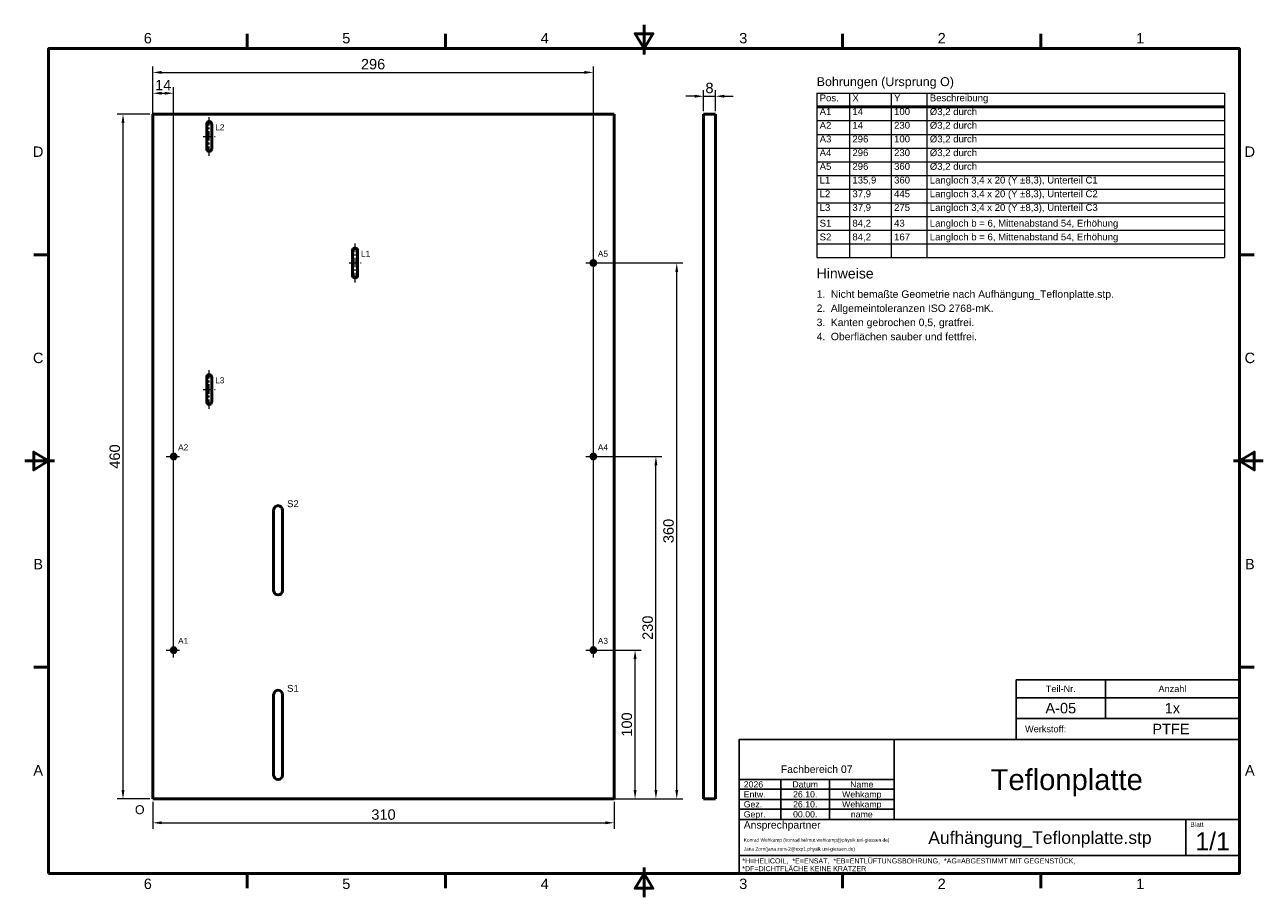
# Model space of a CAD drawing. Header units: metres. Extents: x 2 to 418, y 2 to 295.
import ezdxf
from ezdxf.enums import TextEntityAlignment as Align

# ---------------------------------------------------------------- set-up
doc = ezdxf.new("R2010")
doc.units = ezdxf.units.M
doc.linetypes.add('CENTER', pattern=[5.08, 3.175, -0.635, 0.635, -0.635])
doc.linetypes.add('DASHED', pattern=[1.524, 1.27, -0.254])
for name, color, linetype, lineweight in [('DUENN', 7, 'CONTINUOUS', 18), ('MASS', 7, 'CONTINUOUS', 18), ('MITTE', 7, 'CENTER', 18), ('RAHMEN', 7, 'CONTINUOUS', 50), ('SCHRIFTFELD', 7, 'Continuous', 25), ('SICHT', 7, 'CONTINUOUS', 50), ('TEXT', 7, 'CONTINUOUS', 25), ('VERDECKT', 7, 'DASHED', 25)]:
    doc.layers.add(name, color=color, linetype=linetype, lineweight=lineweight)
doc.styles.add('ISO', font='arial.ttf')
doc.styles.get("Standard").update_dxf_attribs({"font": 'arial.ttf'})
doc.dimstyles.new('ISO_HZ', dxfattribs={"dimtxt": 3.5, "dimasz": 3, "dimexe": 2, "dimexo": 1, "dimgap": 1, "dimtad": 1, "dimtxsty": 'Standard', "dimcen": 2.5, "dimclrd": 7, "dimclre": 7, "dimclrt": 7, "dimazin": 3, "dimtfac": 1, "dimtmove": 0, "dimatfit": 3, "dimlwd": 18, "dimlwe": 18})

msp = doc.modelspace()

# ---------------------------------------------------------------- linework, layer by layer
at = {"layer": 'DUENN'}
for p, q in [((268, 272), (405, 272)), ((268, 272), (268, 216.8)), ((279, 272), (279, 216.8)), ((293, 272), (293, 216.8)), ((305, 272), (305, 216.8)), ((405, 272), (405, 216.8)), ((268, 262.8), (405, 262.8)), ((268, 258.2), (405, 258.2)), ((268, 253.6), (405, 253.6)), ((268, 249), (405, 249)), ((268, 244.4), (405, 244.4)), ((268, 239.8), (405, 239.8)), ((268, 235.2), (405, 235.2)), ((268, 230.6), (405, 230.6)), ((268, 226), (405, 226)), ((268, 221.4), (405, 221.4)), ((268, 216.8), (405, 216.8))]:
    msp.add_line(p, q, dxfattribs=at)
at = {"layer": 'MITTE'}
for p, q in [((63.95, 251), (63.95, 264)), ((61.95, 257.5), (65.95, 257.5)), ((112.95, 208.5), (112.95, 221.5)), ((193, 212.5), (193, 217.5)), ((110.95, 215), (114.95, 215)), ((190.5, 215), (195.5, 215)), ((63.95, 166), (63.95, 179)), ((61.95, 172.5), (65.95, 172.5)), ((49.5, 150), (54.5, 150)), ((52, 147.5), (52, 152.5)), ((190.5, 150), (195.5, 150)), ((193, 147.5), (193, 152.5)), ((52, 82.5), (52, 87.5)), ((193, 82.5), (193, 87.5)), ((49.5, 85), (54.5, 85)), ((190.5, 85), (195.5, 85))]:
    msp.add_line(p, q, dxfattribs=at)
at = {"layer": 'RAHMEN'}
for p, q in [((76.6667, 287), (76.6667, 292)), ((143.3333, 287), (143.3333, 292)), ((210, 295), (210, 285)), ((210, 287), (210, 292)), ((276.6667, 287), (276.6667, 292)), ((343.3333, 287), (343.3333, 292)), ((10, 217.75), (5, 217.75)), ((410, 217.75), (415, 217.75)), ((2, 148.5), (12, 148.5)), ((10, 148.5), (5, 148.5)), ((418, 148.5), (408, 148.5)), ((410, 148.5), (415, 148.5)), ((10, 79.25), (5, 79.25)), ((410, 79.25), (415, 79.25)), ((76.6667, 10), (76.6667, 5)), ((143.3333, 10), (143.3333, 5)), ((210, 2), (210, 12)), ((210, 10), (210, 5)), ((276.6667, 10), (276.6667, 5)), ((343.3333, 10), (343.3333, 5))]:
    msp.add_line(p, q, dxfattribs=at)
for points in [[(210, 287), (213, 292), (207, 292)], [(10, 10), (410, 10), (410, 287), (10, 287)], [(10, 148.5), (5, 151.5), (5, 145.5)], [(410, 148.5), (415, 145.5), (415, 151.5)], [(210, 10), (207, 5), (213, 5)]]:
    msp.add_lwpolyline(points, close=True, dxfattribs=at)
at = {"layer": 'SCHRIFTFELD'}
for p, q in [((335, 75), (410, 75)), ((335, 75), (335, 55)), ((365, 75), (365, 62)), ((335, 69), (410, 69)), ((335, 62), (410, 62)), ((294, 55), (294, 28.1)), ((242, 41.5), (294, 41.5)), ((242, 38.3), (294, 38.3)), ((256, 41.5), (256, 28.1)), ((272.3, 41.5), (272.3, 28.1)), ((242, 34.8), (294, 34.8)), ((242, 31.6), (294, 31.6)), ((242, 28.1), (410, 28.1)), ((392, 28.1), (392, 16)), ((242, 16), (410, 16))]:
    msp.add_line(p, q, dxfattribs=at)
msp.add_lwpolyline([(242, 10), (410, 10), (410, 55), (242, 55)], close=True, dxfattribs=at)
at = {"layer": 'SICHT'}
msp.add_line((268, 267.4), (405, 267.4), dxfattribs=at)
for points in [[(45, 265), (45, 35)], [(200, 265), (45, 265)], [(63.1, 261.65), (63.1344, 261.8895), (63.2349, 262.1095), (63.3934, 262.2924), (63.5969, 262.4232), (63.829, 262.4913), (64.071, 262.4913), (64.3031, 262.4232), (64.5066, 262.2924), (64.6651, 262.1095), (64.7656, 261.8895), (64.8, 261.65)], [(200, 35), (200, 265)], [(230, 265), (230, 35)], [(230, 265), (234, 265)], [(234, 265), (234, 35)], [(63.1, 253.35), (63.1, 261.65)], [(64.8, 261.65), (64.8, 253.35)], [(64.8, 253.35), (64.7656, 253.1105), (64.6651, 252.8905), (64.5066, 252.7076), (64.3031, 252.5768), (64.071, 252.5087), (63.829, 252.5087), (63.5969, 252.5768), (63.3934, 252.7076), (63.2349, 252.8905), (63.1344, 253.1105), (63.1, 253.35)], [(112.1, 219.15), (112.1344, 219.3895), (112.2349, 219.6095), (112.3934, 219.7924), (112.5969, 219.9232), (112.829, 219.9913), (113.071, 219.9913), (113.3031, 219.9232), (113.5066, 219.7924), (113.6651, 219.6095), (113.7656, 219.3895), (113.8, 219.15)], [(112.1, 210.85), (112.1, 219.15)], [(113.8, 219.15), (113.8, 210.85)], [(192.2, 215), (192.2392, 215.2472), (192.3528, 215.4702), (192.5298, 215.6472), (192.7528, 215.7608), (193, 215.8), (193.2472, 215.7608), (193.4702, 215.6472), (193.6472, 215.4702), (193.7608, 215.2472), (193.8, 215), (193.7608, 214.7528), (193.6472, 214.5298), (193.4702, 214.3528), (193.2472, 214.2392), (193, 214.2), (192.7528, 214.2392), (192.5298, 214.3528), (192.3528, 214.5298), (192.2392, 214.7528), (192.2, 215)], [(113.8, 210.85), (113.7656, 210.6105), (113.6651, 210.3905), (113.5066, 210.2076), (113.3031, 210.0768), (113.071, 210.0087), (112.829, 210.0087), (112.5969, 210.0768), (112.3934, 210.2076), (112.2349, 210.3905), (112.1344, 210.6105), (112.1, 210.85)], [(63.1, 176.65), (63.1344, 176.8895), (63.2349, 177.1095), (63.3934, 177.2924), (63.5969, 177.4232), (63.829, 177.4913), (64.071, 177.4913), (64.3031, 177.4232), (64.5066, 177.2924), (64.6651, 177.1095), (64.7656, 176.8895), (64.8, 176.65)], [(63.1, 168.35), (63.1, 176.65)], [(64.8, 176.65), (64.8, 168.35)], [(64.8, 168.35), (64.7656, 168.1105), (64.6651, 167.8905), (64.5066, 167.7076), (64.3031, 167.5768), (64.071, 167.5087), (63.829, 167.5087), (63.5969, 167.5768), (63.3934, 167.7076), (63.2349, 167.8905), (63.1344, 168.1105), (63.1, 168.35)], [(51.2, 150), (51.2392, 150.2472), (51.3528, 150.4702), (51.5298, 150.6472), (51.7528, 150.7608), (52, 150.8), (52.2472, 150.7608), (52.4702, 150.6472), (52.6472, 150.4702), (52.7608, 150.2472), (52.8, 150), (52.7608, 149.7528), (52.6472, 149.5298), (52.4702, 149.3528), (52.2472, 149.2392), (52, 149.2), (51.7528, 149.2392), (51.5298, 149.3528), (51.3528, 149.5298), (51.2392, 149.7528), (51.2, 150)], [(192.2, 150), (192.2392, 150.2472), (192.3528, 150.4702), (192.5298, 150.6472), (192.7528, 150.7608), (193, 150.8), (193.2472, 150.7608), (193.4702, 150.6472), (193.6472, 150.4702), (193.7608, 150.2472), (193.8, 150), (193.7608, 149.7528), (193.6472, 149.5298), (193.4702, 149.3528), (193.2472, 149.2392), (193, 149.2), (192.7528, 149.2392), (192.5298, 149.3528), (192.3528, 149.5298), (192.2392, 149.7528), (192.2, 150)], [(51.2, 85), (51.2392, 85.2472), (51.3528, 85.4702), (51.5298, 85.6472), (51.7528, 85.7608), (52, 85.8), (52.2472, 85.7608), (52.4702, 85.6472), (52.6472, 85.4702), (52.7608, 85.2472), (52.8, 85), (52.7608, 84.7528), (52.6472, 84.5298), (52.4702, 84.3528), (52.2472, 84.2392), (52, 84.2), (51.7528, 84.2392), (51.5298, 84.3528), (51.3528, 84.5298), (51.2392, 84.7528), (51.2, 85)], [(192.2, 85), (192.2392, 85.2472), (192.3528, 85.4702), (192.5298, 85.6472), (192.7528, 85.7608), (193, 85.8), (193.2472, 85.7608), (193.4702, 85.6472), (193.6472, 85.4702), (193.7608, 85.2472), (193.8, 85), (193.7608, 84.7528), (193.6472, 84.5298), (193.4702, 84.3528), (193.2472, 84.2392), (193, 84.2), (192.7528, 84.2392), (192.5298, 84.3528), (192.3528, 84.5298), (192.2392, 84.7528), (192.2, 85)], [(45, 35), (200, 35)], [(230, 35), (234, 35)]]:
    msp.add_lwpolyline(points, dxfattribs=at)
for points in [[(88.6, 105), (88.6, 132, 1), (85.6, 132), (85.6, 105, 1)], [(88.6, 43), (88.6, 70, 1), (85.6, 70), (85.6, 43, 1)]]:
    msp.add_lwpolyline(points, format="xyb", close=True, dxfattribs=at)
at = {"layer": 'VERDECKT'}
for points in [[(45, 265), (45, 35)], [(200, 265), (45, 265)], [(64.8, 261.65), (64.7656, 261.8895), (64.6651, 262.1095), (64.5066, 262.2924), (64.3031, 262.4232), (64.071, 262.4913), (63.829, 262.4913), (63.5969, 262.4232), (63.3934, 262.2924), (63.2349, 262.1095), (63.1344, 261.8895), (63.1, 261.65)], [(200, 35), (200, 265)], [(63.1, 261.65), (63.1, 253.35)], [(64.8, 253.35), (64.8, 261.65)], [(63.1, 253.35), (63.1344, 253.1105), (63.2349, 252.8905), (63.3934, 252.7076), (63.5969, 252.5768), (63.829, 252.5087), (64.071, 252.5087), (64.3031, 252.5768), (64.5066, 252.7076), (64.6651, 252.8905), (64.7656, 253.1105), (64.8, 253.35)], [(113.8, 219.15), (113.7656, 219.3895), (113.6651, 219.6095), (113.5066, 219.7924), (113.3031, 219.9232), (113.071, 219.9913), (112.829, 219.9913), (112.5969, 219.9232), (112.3934, 219.7924), (112.2349, 219.6095), (112.1344, 219.3895), (112.1, 219.15)], [(112.1, 219.15), (112.1, 210.85)], [(113.8, 210.85), (113.8, 219.15)], [(192.2, 215), (192.2392, 214.7528), (192.3528, 214.5298), (192.5298, 214.3528), (192.7528, 214.2392), (193, 214.2), (193.2472, 214.2392), (193.4702, 214.3528), (193.6472, 214.5298), (193.7608, 214.7528), (193.8, 215), (193.7608, 215.2472), (193.6472, 215.4702), (193.4702, 215.6472), (193.2472, 215.7608), (193, 215.8), (192.7528, 215.7608), (192.5298, 215.6472), (192.3528, 215.4702), (192.2392, 215.2472), (192.2, 215)], [(112.1, 210.85), (112.1344, 210.6105), (112.2349, 210.3905), (112.3934, 210.2076), (112.5969, 210.0768), (112.829, 210.0087), (113.071, 210.0087), (113.3031, 210.0768), (113.5066, 210.2076), (113.6651, 210.3905), (113.7656, 210.6105), (113.8, 210.85)], [(64.8, 176.65), (64.7656, 176.8895), (64.6651, 177.1095), (64.5066, 177.2924), (64.3031, 177.4232), (64.071, 177.4913), (63.829, 177.4913), (63.5969, 177.4232), (63.3934, 177.2924), (63.2349, 177.1095), (63.1344, 176.8895), (63.1, 176.65)], [(63.1, 176.65), (63.1, 168.35)], [(64.8, 168.35), (64.8, 176.65)], [(63.1, 168.35), (63.1344, 168.1105), (63.2349, 167.8905), (63.3934, 167.7076), (63.5969, 167.5768), (63.829, 167.5087), (64.071, 167.5087), (64.3031, 167.5768), (64.5066, 167.7076), (64.6651, 167.8905), (64.7656, 168.1105), (64.8, 168.35)], [(51.2, 150), (51.2392, 149.7528), (51.3528, 149.5298), (51.5298, 149.3528), (51.7528, 149.2392), (52, 149.2), (52.2472, 149.2392), (52.4702, 149.3528), (52.6472, 149.5298), (52.7608, 149.7528), (52.8, 150), (52.7608, 150.2472), (52.6472, 150.4702), (52.4702, 150.6472), (52.2472, 150.7608), (52, 150.8), (51.7528, 150.7608), (51.5298, 150.6472), (51.3528, 150.4702), (51.2392, 150.2472), (51.2, 150)], [(192.2, 150), (192.2392, 149.7528), (192.3528, 149.5298), (192.5298, 149.3528), (192.7528, 149.2392), (193, 149.2), (193.2472, 149.2392), (193.4702, 149.3528), (193.6472, 149.5298), (193.7608, 149.7528), (193.8, 150), (193.7608, 150.2472), (193.6472, 150.4702), (193.4702, 150.6472), (193.2472, 150.7608), (193, 150.8), (192.7528, 150.7608), (192.5298, 150.6472), (192.3528, 150.4702), (192.2392, 150.2472), (192.2, 150)], [(51.2, 85), (51.2392, 84.7528), (51.3528, 84.5298), (51.5298, 84.3528), (51.7528, 84.2392), (52, 84.2), (52.2472, 84.2392), (52.4702, 84.3528), (52.6472, 84.5298), (52.7608, 84.7528), (52.8, 85), (52.7608, 85.2472), (52.6472, 85.4702), (52.4702, 85.6472), (52.2472, 85.7608), (52, 85.8), (51.7528, 85.7608), (51.5298, 85.6472), (51.3528, 85.4702), (51.2392, 85.2472), (51.2, 85)], [(192.2, 85), (192.2392, 84.7528), (192.3528, 84.5298), (192.5298, 84.3528), (192.7528, 84.2392), (193, 84.2), (193.2472, 84.2392), (193.4702, 84.3528), (193.6472, 84.5298), (193.7608, 84.7528), (193.8, 85), (193.7608, 85.2472), (193.6472, 85.4702), (193.4702, 85.6472), (193.2472, 85.7608), (193, 85.8), (192.7528, 85.7608), (192.5298, 85.6472), (192.3528, 85.4702), (192.2392, 85.2472), (192.2, 85)], [(45, 35), (200, 35)]]:
    msp.add_lwpolyline(points, dxfattribs=at)

# ---------------------------------------------------------------- texts
at = {"layer": 'RAHMEN', "style": 'ISO'}
for s, p in [('6', (43.3333, 290.5)), ('5', (110, 290.5)), ('4', (176.6667, 290.5)), ('3', (243.3333, 290.5)), ('2', (310, 290.5)), ('1', (376.6667, 290.5)), ('D', (6.5, 252.375)), ('D', (413.5, 252.375)), ('C', (6.5, 183.125)), ('C', (413.5, 183.125)), ('B', (6.5, 113.875)), ('B', (413.5, 113.875)), ('A', (6.5, 44.625)), ('A', (413.5, 44.625)), ('6', (43.3333, 6.5)), ('5', (110, 6.5)), ('4', (176.6667, 6.5)), ('3', (243.3333, 6.5)), ('2', (310, 6.5)), ('1', (376.6667, 6.5))]:
    msp.add_text(s, height=3.5, dxfattribs=at).set_placement(p, align=Align.MIDDLE_CENTER)
at = {"layer": 'SCHRIFTFELD', "style": 'ISO'}
for s, height, p in [('Teil-Nr.', 2.2, (350, 72)), ('Anzahl', 2.2, (387.5, 72)), ('Fachbereich 07', 2.5, (268, 45))]:
    msp.add_text(s, height=height, dxfattribs=at).set_placement(p, align=Align.MIDDLE_CENTER)
for s, height, p in [('Werkstoff:', 2.2, (338, 58.5)), ('Ansprechpartner', 2.5, (243.5, 26.3)), ('Blatt', 1.6, (393.5, 26.4))]:
    msp.add_text(s, height=height, dxfattribs=at).set_placement(p, align=Align.MIDDLE_LEFT)
at = {"layer": 'SCHRIFTFELD', "color": 8, "style": 'ISO'}
for s, p in [('*H=HELICOIL,  *E=ENSAT,  *EB=ENTLÜFTUNGSBOHRUNG,  *AG=ABGESTIMMT MIT GEGENSTÜCK,', (243, 14.2)), ('*DF=DICHTFLÄCHE KEINE KRATZER', (243, 11.6))]:
    msp.add_text(s, height=1.7, dxfattribs=at).set_placement(p, align=Align.MIDDLE_LEFT)
at = {"layer": 'TEXT'}
for s, height, p in [('Bohrungen (Ursprung O)', 3, (268, 273.5)), ('Pos.', 2.3, (269, 268.6)), ('X', 2.3, (280, 268.6)), ('Y', 2.3, (294, 268.6)), ('Beschreibung', 2.3, (306, 268.6)), ('A1', 2.3, (269, 264)), ('14', 2.3, (280, 264)), ('100', 2.3, (294, 264)), ('%%c3,2 durch', 2.3, (306, 264)), ('A2', 2.3, (269, 259.4)), ('14', 2.3, (280, 259.4)), ('230', 2.3, (294, 259.4)), ('%%c3,2 durch', 2.3, (306, 259.4)), ('L2', 2, (65.95, 259)), ('%%c3,2 durch', 2.3, (306, 254.8)), ('A3', 2.3, (269, 254.8)), ('296', 2.3, (280, 254.8)), ('100', 2.3, (294, 254.8)), ('A4', 2.3, (269, 250.2)), ('296', 2.3, (280, 250.2)), ('230', 2.3, (294, 250.2)), ('%%c3,2 durch', 2.3, (306, 250.2)), ('A5', 2.3, (269, 245.6)), ('296', 2.3, (280, 245.6)), ('360', 2.3, (294, 245.6)), ('%%c3,2 durch', 2.3, (306, 245.6)), ('L1', 2.3, (269, 241)), ('135,9', 2.3, (280, 241)), ('360', 2.3, (294, 241)), ('Langloch 3,4 x 20 (Y ±8,3), Unterteil C1', 2.3, (306, 241)), ('L2', 2.3, (269, 236.4)), ('37,9', 2.3, (280, 236.4)), ('445', 2.3, (294, 236.4)), ('Langloch 3,4 x 20 (Y ±8,3), Unterteil C2', 2.3, (306, 236.4)), ('L3', 2.3, (269, 231.8)), ('37,9', 2.3, (280, 231.8)), ('275', 2.3, (294, 231.8)), ('Langloch 3,4 x 20 (Y ±8,3), Unterteil C3', 2.3, (306, 231.8)), ('L1', 2, (114.95, 216.5)), ('A5', 2, (194.5, 216.5)), ('L3', 2, (65.95, 174)), ('A2', 2, (53.5, 151.5)), ('A4', 2, (194.5, 151.5)), ('A1', 2, (53.5, 86.5)), ('A3', 2, (194.5, 86.5)), ('O', 3, (39, 29))]:
    msp.add_text(s, height=height, dxfattribs=at).set_placement(p, align=Align.BOTTOM_LEFT)
for s, height, p in [('S1', 2.3, (269, 227.2)), ('84,2', 2.3, (280, 227.2)), ('43', 2.3, (294, 227.2)), ('Langloch b = 6, Mittenabstand 54, Erhöhung', 2.3, (306, 227.2)), ('S2', 2.3, (269, 222.6)), ('84,2', 2.3, (280, 222.6)), ('167', 2.3, (294, 222.6)), ('Langloch b = 6, Mittenabstand 54, Erhöhung', 2.3, (306, 222.6)), ('Hinweise', 3.375, (268, 209.8)), ('1.', 2.5, (268, 203.3)), ('Nicht bemaßte Geometrie nach Aufhängung_Teflonplatte.stp.', 2.5, (272.75, 203.3)), ('2.', 2.5, (268, 198.55)), ('Allgemeintoleranzen ISO 2768-mK.', 2.5, (272.75, 198.55)), ('3.', 2.5, (268, 193.8)), ('Kanten gebrochen 0,5, gratfrei.', 2.5, (272.75, 193.8)), ('4.', 2.5, (268, 189.05)), ('Oberflächen sauber und fettfrei.', 2.5, (272.75, 189.05)), ('S2', 2.3, (90.1, 133)), ('S1', 2.3, (90.1, 71))]:
    msp.add_text(s, height=height, dxfattribs=at).set_placement(p)
at = {"layer": 'TEXT', "color": 5, "style": 'ISO'}
for s, height, p in [('A-05', 3.5, (350, 65.5)), ('1x', 3.5, (387.5, 65.5)), ('PTFE', 3.5, (387, 58.5)), ('Teflonplatte', 7, (352, 41.5)), ('26.10.', 2.1, (264.15, 36.55)), ('Wehkamp', 2.1, (283.15, 36.55)), ('26.10.', 2.1, (264.15, 33.2)), ('Wehkamp', 2.1, (283.15, 33.2)), ('00.00.', 2.1, (264.15, 29.85)), ('name', 2.1, (283.15, 29.85)), ('Aufhängung_Teflonplatte.stp', 4.2, (343, 22)), ('1/1', 6, (401, 20.8))]:
    msp.add_text(s, height=height, dxfattribs=at).set_placement(p, align=Align.MIDDLE_CENTER)
msp.add_text('2026', height=2.1, dxfattribs=at).set_placement((243.5, 39.9), align=Align.MIDDLE_LEFT)
at = {"layer": 'TEXT', "style": 'ISO'}
for s, height, p in [('Entw.', 2.1, (243.5, 36.55)), ('Gez.', 2.1, (243.5, 33.2)), ('Gepr.', 2.1, (243.5, 29.85)), ('Konrad Wehkamp (konrad.helmut.wehkamp@physik.uni-giessen.de)', 1.15, (243.5, 21.2)), ('Jana Zorn(jana.zorn-2@exp1.physik.uni-giessen.de)', 1.15, (243.5, 18.2))]:
    msp.add_text(s, height=height, dxfattribs=at).set_placement(p, align=Align.MIDDLE_LEFT)
for s, p in [('Datum', (264.15, 39.9)), ('Name', (283.15, 39.9))]:
    msp.add_text(s, height=2.1, dxfattribs=at).set_placement(p, align=Align.MIDDLE_CENTER)

# ---------------------------------------------------------------- dimensions: what is measured, and where the dimension line sits
at = {"layer": 'MASS'}
for base, p1, p2 in [((45, 279), (45, 35), (193, 85)), ((45, 272), (45, 35), (52, 85)), ((230, 271), (230, 265), (234, 265)), ((45, 27), (45, 35), (200, 35))]:
    msp.add_linear_dim(base=base, p1=p1, p2=p2, dimstyle='ISO_HZ', override={"dimdec": 2, "dimlfac": 2}, dxfattribs=at).render()
for base, p2 in [((35, 35), (45, 265)), ((221, 35), (193, 215)), ((214, 35), (193, 150)), ((207, 35), (193, 85))]:
    msp.add_linear_dim(base=base, p1=(45, 35), p2=p2, angle=90, dimstyle='ISO_HZ', override={"dimdec": 2, "dimlfac": 2}, dxfattribs=at).render()

doc.saveas('drawing.dxf')
